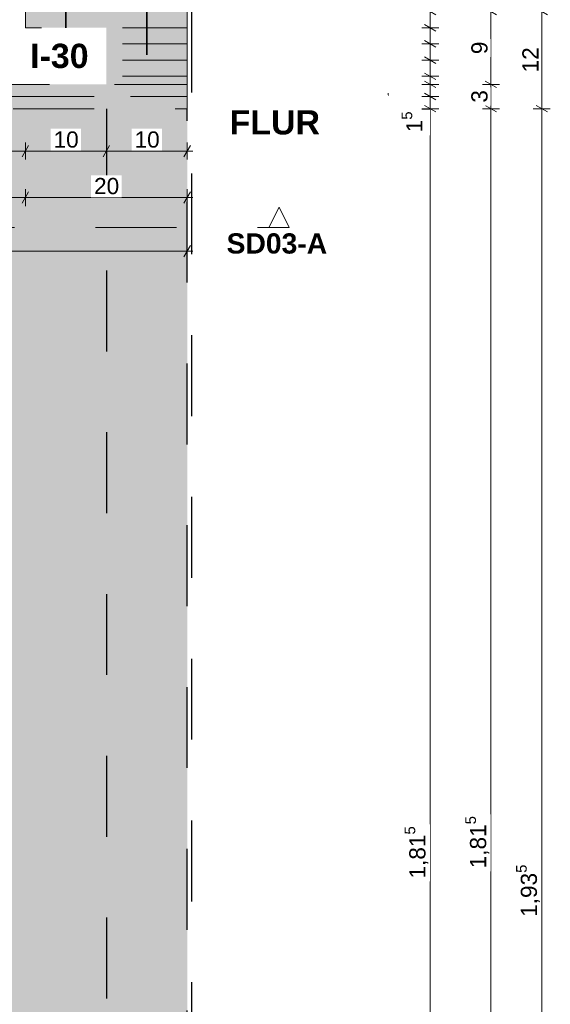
# Model space of a CAD drawing. Header units: metres. Extents: x -1.1 to 13.1, y -2.2 to 1.8.
# Tile 13 of 59: x 0.199 to 0.854, y -0.197 to 1.021. Entities that reach past the tile are written whole.
import ezdxf

# ---------------------------------------------------------------- set-up
doc = ezdxf.new("R2010")
doc.units = ezdxf.units.M
doc.header["$MEASUREMENT"] = 0
for name, pattern in [('Schnittlinie', [0.06, 0.03, -0.015, 0, -0.015]), ('Strichlinie eng', [0.023, 0.015, -0.008]), ('Wipeout_Contour', [1, 0, -1])]:
    doc.linetypes.add(name, pattern=pattern)
for name, color, linetype in [('152 - Bemaßung_ Beschriftung.Ausbau', 7, 'Continuous'), ('301 - Elemente.Linie', 7, 'Continuous'), ('653 - Abdeckung.TB Verkofferung', 7, 'Continuous')]:
    doc.layers.add(name, color=color, linetype=linetype)
doc.styles.add('ERSTELLTER_STIL_1', font='txt')
doc.styles.add('ERSTELLTER_STIL_2', font='txt')
doc.dimstyles.new('ERSTELLTER_STIL__1', dxfattribs={"dimtxt": 0.02, "dimasz": 0.01064, "dimexe": 0.18, "dimexo": 0.0625, "dimgap": 0, "dimtad": 1, "dimzin": 0, "dimdsep": 46, "dimtxsty": 'ERSTELLTER_STIL_1', "dimblk": 'ARROWHEAD_2', "dimblk1": 'ARROWHEAD_2', "dimblk2": 'ARROWHEAD_2', "dimcen": 0.09, "dimse1": 1, "dimse2": 1, "dimclrd": 7, "dimclre": 7, "dimclrt": 7, "dimazin": 0, "dimtfac": 1, "dimtdec": 4, "dimtmove": 0, "dimatfit": 3, "dimfxl": 1, "dimtolj": 1, "dimtzin": 0, "dimarcsym": 0})
doc.dimstyles.new('ERSTELLTER_STIL__2', dxfattribs={"dimtxt": 0.02, "dimasz": 0.01064, "dimexe": 0.18, "dimexo": 0.0625, "dimgap": 0, "dimtad": 1, "dimtih": 1, "dimtoh": 1, "dimzin": 0, "dimdsep": 46, "dimtxsty": 'ERSTELLTER_STIL_1', "dimblk": 'ARROWHEAD_2', "dimblk1": 'ARROWHEAD_2', "dimblk2": 'ARROWHEAD_2', "dimcen": 0.09, "dimse1": 1, "dimse2": 1, "dimclrd": 7, "dimclre": 7, "dimclrt": 7, "dimazin": 0, "dimtfac": 1, "dimtdec": 4, "dimtmove": 0, "dimatfit": 3, "dimfxl": 1, "dimtolj": 1, "dimtzin": 0, "dimarcsym": 0})

# ---------------------------------------------------------------- blocks, each defined once
blk = doc.blocks.new('*D11')
at = {"layer": '152 - Bemaßung_ Beschriftung.Ausbau', "color": 7, "linetype": 'Continuous', "lineweight": 9}
for p, q in [((0.6991, 0.9146), (0.7131, 0.9065)), ((0.7166, 0.9105), (0.6956, 0.9105)), ((0.7061, -0.9045), (0.7061, 0.9105)), ((0.6991, -0.9004), (0.7131, -0.9085)), ((0.7166, -0.9045), (0.6956, -0.9045))]:
    blk.add_line(p, q, dxfattribs=at)
at = {"color": 254, "linetype": 'Wipeout_Contour', "lineweight": 0, "ltscale": 4.913678}
blk.add_wipeout([(0.7057, 0.8777), (0.7057, 0.9101), (0.6785, 0.9101), (0.6785, 0.8777)], dxfattribs=at).dxf.layer = '152 - Bemaßung_ Beschriftung.Ausbau'
at = {"color": 254, "linetype": 'Wipeout_Contour', "lineweight": 0, "ltscale": 3.658432}
blk.add_wipeout([(0.7057, -0.0448), (0.7057, 0.0256), (0.6785, 0.0256), (0.6785, -0.0448)], dxfattribs=at).dxf.layer = '152 - Bemaßung_ Beschriftung.Ausbau'
at = {"layer": '152 - Bemaßung_ Beschriftung.Ausbau', "color": 7, "lineweight": 9, "char_height": 0.02, "attachment_point": 7, "rotation": 90, "style": 'ERSTELLTER_STIL_1'}
for s, insert in [('\\A1;{\\pql;\\fArial|b0|i0|c0|p38;1\\fArial|b0|i0|c0|p38;\\A1{\\H.66x;\\S5^  ;}}', (0.7023, 0.8813)), ('\\A1;{\\pql;\\fArial|b0|i0|c0|p38;1,81\\fArial|b0|i0|c0|p38;\\A1{\\H.66x;\\S5^  ;}}', (0.706, -0.0412))]:
    blk.add_mtext(s, dxfattribs=dict(at, insert=insert))
blk = doc.blocks.new('ARROWHEAD_2')
at = {"color": 0, "linetype": 'Continuous', "lineweight": 0}
for p, q in [((0, 0), (-1, 0)), ((-0.38, -0.66), (0.38, 0.66))]:
    blk.add_line(p, q, dxfattribs=at)
blk = doc.blocks.new('*D12')
at = {"layer": '152 - Bemaßung_ Beschriftung.Ausbau', "color": 7, "linetype": 'Continuous', "lineweight": 9}
for p, q in [((0.7166, 0.9255), (0.6956, 0.9255)), ((0.6991, 0.9296), (0.7131, 0.9215)), ((0.7061, 0.9105), (0.7061, 0.9255)), ((0.6991, 0.9146), (0.7131, 0.9065)), ((0.7166, 0.9105), (0.6956, 0.9105))]:
    blk.add_line(p, q, dxfattribs=at)
at = {"color": 254, "linetype": 'Wipeout_Contour', "lineweight": 0, "ltscale": 4.982766}
blk.add_wipeout([(0.6834, 0.9161), (0.6834, 0.9499), (0.6548, 0.9499), (0.6548, 0.9161)], dxfattribs=at).dxf.layer = '152 - Bemaßung_ Beschriftung.Ausbau'
at = {"layer": '152 - Bemaßung_ Beschriftung.Ausbau', "color": 7, "lineweight": 9, "insert": (0.6793, 0.9204), "char_height": 0.02, "attachment_point": 7, "rotation": 90, "style": 'ERSTELLTER_STIL_1'}
blk.add_mtext('\\A1;{\\pql;\\fArial|b0|i0|c0|p38;1\\fArial|b0|i0|c0|p38;\\A1{\\H.66x;\\S5^  ;}}', dxfattribs=at)
blk = doc.blocks.new('*D13')
at = {"layer": '152 - Bemaßung_ Beschriftung.Ausbau', "color": 7, "linetype": 'Continuous', "lineweight": 9}
for p, q in [((0.7166, 0.9405), (0.6956, 0.9405)), ((0.6991, 0.9446), (0.7131, 0.9365)), ((0.7061, 0.9255), (0.7061, 0.9405)), ((0.7166, 0.9255), (0.6956, 0.9255)), ((0.6991, 0.9296), (0.7131, 0.9215))]:
    blk.add_line(p, q, dxfattribs=at)
at = {"color": 254, "linetype": 'Wipeout_Contour', "lineweight": 0, "ltscale": 4.982766}
blk.add_wipeout([(0.6834, 0.9161), (0.6834, 0.9499), (0.6548, 0.9499), (0.6548, 0.9161)], dxfattribs=at).dxf.layer = '152 - Bemaßung_ Beschriftung.Ausbau'
at = {"color": 254, "linetype": 'Wipeout_Contour', "lineweight": 0, "ltscale": 4.979412}
blk.add_wipeout([(0.6604, 0.9336), (0.6604, 0.9574), (0.6318, 0.9574), (0.6318, 0.9336)], dxfattribs=at).dxf.layer = '152 - Bemaßung_ Beschriftung.Ausbau'
at = {"layer": '152 - Bemaßung_ Beschriftung.Ausbau', "color": 7, "lineweight": 9, "insert": (0.6561, 0.9379), "char_height": 0.02, "attachment_point": 7, "rotation": 90, "style": 'ERSTELLTER_STIL_1'}
blk.add_mtext('\\A1;{\\pql;\\fArial|b0|i0|c0|p38;1}', dxfattribs=at)
blk = doc.blocks.new('*D14')
at = {"layer": '152 - Bemaßung_ Beschriftung.Ausbau', "color": 7, "linetype": 'Continuous', "lineweight": 9}
for p, q in [((0.7166, 0.9505), (0.6956, 0.9505)), ((0.6991, 0.9546), (0.7131, 0.9465)), ((0.7061, 0.9405), (0.7061, 0.9505)), ((0.7166, 0.9405), (0.6956, 0.9405)), ((0.6991, 0.9446), (0.7131, 0.9365))]:
    blk.add_line(p, q, dxfattribs=at)
at = {"color": 254, "linetype": 'Wipeout_Contour', "lineweight": 0, "ltscale": 4.982766}
blk.add_wipeout([(0.6834, 0.9161), (0.6834, 0.9499), (0.6548, 0.9499), (0.6548, 0.9161)], dxfattribs=at).dxf.layer = '152 - Bemaßung_ Beschriftung.Ausbau'
at = {"color": 254, "linetype": 'Wipeout_Contour', "lineweight": 0, "ltscale": 4.979412}
blk.add_wipeout([(0.6604, 0.9336), (0.6604, 0.9574), (0.6318, 0.9574), (0.6318, 0.9336)], dxfattribs=at).dxf.layer = '152 - Bemaßung_ Beschriftung.Ausbau'
at = {"color": 254, "linetype": 'Wipeout_Contour', "lineweight": 0, "ltscale": 4.982503}
blk.add_wipeout([(0.6374, 0.9486), (0.6374, 0.9724), (0.6088, 0.9724), (0.6088, 0.9486)], dxfattribs=at).dxf.layer = '152 - Bemaßung_ Beschriftung.Ausbau'
blk = doc.blocks.new('*D15')
at = {"layer": '152 - Bemaßung_ Beschriftung.Ausbau', "color": 7, "linetype": 'Continuous', "lineweight": 9}
for p, q in [((0.6991, 0.9746), (0.7131, 0.9665)), ((0.7166, 0.9705), (0.6956, 0.9705)), ((0.7061, 0.9505), (0.7061, 0.9705)), ((0.7166, 0.9505), (0.6956, 0.9505)), ((0.6991, 0.9546), (0.7131, 0.9465))]:
    blk.add_line(p, q, dxfattribs=at)
at = {"color": 254, "linetype": 'Wipeout_Contour', "lineweight": 0, "ltscale": 5.133567}
blk.add_wipeout([(0.6834, 0.9686), (0.6834, 0.9924), (0.6548, 0.9924), (0.6548, 0.9686)], dxfattribs=at).dxf.layer = '152 - Bemaßung_ Beschriftung.Ausbau'
at = {"color": 254, "linetype": 'Wipeout_Contour', "lineweight": 0, "ltscale": 4.979412}
blk.add_wipeout([(0.6604, 0.9336), (0.6604, 0.9574), (0.6318, 0.9574), (0.6318, 0.9336)], dxfattribs=at).dxf.layer = '152 - Bemaßung_ Beschriftung.Ausbau'
at = {"color": 254, "linetype": 'Wipeout_Contour', "lineweight": 0, "ltscale": 4.982503}
blk.add_wipeout([(0.6374, 0.9486), (0.6374, 0.9724), (0.6088, 0.9724), (0.6088, 0.9486)], dxfattribs=at).dxf.layer = '152 - Bemaßung_ Beschriftung.Ausbau'
at = {"layer": '152 - Bemaßung_ Beschriftung.Ausbau', "color": 7, "lineweight": 9, "insert": (0.6331, 0.9529), "char_height": 0.02, "attachment_point": 7, "rotation": 90, "style": 'ERSTELLTER_STIL_1'}
blk.add_mtext('\\A1;{\\pql;\\fArial|b0|i0|c0|p38;2}', dxfattribs=at)
blk = doc.blocks.new('*D16')
at = {"layer": '152 - Bemaßung_ Beschriftung.Ausbau', "color": 7, "linetype": 'Continuous', "lineweight": 9}
for p, q in [((0.7166, 0.9905), (0.6956, 0.9905)), ((0.6991, 0.9946), (0.7131, 0.9865)), ((0.7061, 0.9705), (0.7061, 0.9905)), ((0.6991, 0.9746), (0.7131, 0.9665)), ((0.7166, 0.9705), (0.6956, 0.9705))]:
    blk.add_line(p, q, dxfattribs=at)
at = {"color": 254, "linetype": 'Wipeout_Contour', "lineweight": 0, "ltscale": 5.133567}
blk.add_wipeout([(0.6834, 0.9686), (0.6834, 0.9924), (0.6548, 0.9924), (0.6548, 0.9686)], dxfattribs=at).dxf.layer = '152 - Bemaßung_ Beschriftung.Ausbau'
at = {"color": 254, "linetype": 'Wipeout_Contour', "lineweight": 0, "ltscale": 4.982503}
blk.add_wipeout([(0.6374, 0.9486), (0.6374, 0.9724), (0.6088, 0.9724), (0.6088, 0.9486)], dxfattribs=at).dxf.layer = '152 - Bemaßung_ Beschriftung.Ausbau'
at = {"layer": '152 - Bemaßung_ Beschriftung.Ausbau', "color": 7, "lineweight": 9, "insert": (0.6791, 0.9729), "char_height": 0.02, "attachment_point": 7, "rotation": 90, "style": 'ERSTELLTER_STIL_1'}
blk.add_mtext('\\A1;{\\pql;\\fArial|b0|i0|c0|p38;2}', dxfattribs=at)
at = {"color": 254, "linetype": 'Wipeout_Contour', "lineweight": 0, "ltscale": 5.15195}
blk.add_wipeout([(0.6604, 0.9886), (0.6604, 1.0124), (0.6318, 1.0124), (0.6318, 0.9886)], dxfattribs=at).dxf.layer = '152 - Bemaßung_ Beschriftung.Ausbau'
blk = doc.blocks.new('*D17')
at = {"layer": '152 - Bemaßung_ Beschriftung.Ausbau', "color": 7, "linetype": 'Continuous', "lineweight": 9}
for p, q in [((0.7166, 1.0105), (0.6956, 1.0105)), ((0.6991, 1.0146), (0.7131, 1.0065)), ((0.7061, 0.9905), (0.7061, 1.0105)), ((0.7166, 0.9905), (0.6956, 0.9905)), ((0.6991, 0.9946), (0.7131, 0.9865))]:
    blk.add_line(p, q, dxfattribs=at)
at = {"color": 254, "linetype": 'Wipeout_Contour', "lineweight": 0, "ltscale": 5.133567}
blk.add_wipeout([(0.6834, 0.9686), (0.6834, 0.9924), (0.6548, 0.9924), (0.6548, 0.9686)], dxfattribs=at).dxf.layer = '152 - Bemaßung_ Beschriftung.Ausbau'
at = {"color": 254, "linetype": 'Wipeout_Contour', "lineweight": 0, "ltscale": 5.15195}
blk.add_wipeout([(0.6604, 0.9886), (0.6604, 1.0124), (0.6318, 1.0124), (0.6318, 0.9886)], dxfattribs=at).dxf.layer = '152 - Bemaßung_ Beschriftung.Ausbau'
at = {"layer": '152 - Bemaßung_ Beschriftung.Ausbau', "color": 7, "lineweight": 9, "insert": (0.6561, 0.9929), "char_height": 0.02, "attachment_point": 7, "rotation": 90, "style": 'ERSTELLTER_STIL_1'}
blk.add_mtext('\\A1;{\\pql;\\fArial|b0|i0|c0|p38;2}', dxfattribs=at)
blk = doc.blocks.new('*D18')
at = {"layer": '152 - Bemaßung_ Beschriftung.Ausbau', "color": 7, "linetype": 'Continuous', "lineweight": 9}
for p, q in [((0.7166, 1.0305), (0.6956, 1.0305)), ((0.6991, 1.0346), (0.7131, 1.0265)), ((0.7061, 1.0105), (0.7061, 1.0305)), ((0.7166, 1.0105), (0.6956, 1.0105)), ((0.6991, 1.0146), (0.7131, 1.0065))]:
    blk.add_line(p, q, dxfattribs=at)
at = {"color": 254, "linetype": 'Wipeout_Contour', "lineweight": 0, "ltscale": 5.15195}
blk.add_wipeout([(0.6604, 0.9886), (0.6604, 1.0124), (0.6318, 1.0124), (0.6318, 0.9886)], dxfattribs=at).dxf.layer = '152 - Bemaßung_ Beschriftung.Ausbau'
blk = doc.blocks.new('*D28')
at = {"layer": '152 - Bemaßung_ Beschriftung.Ausbau', "color": 7, "linetype": 'Continuous', "lineweight": 9}
for p, q in [((0.7741, 0.9146), (0.7881, 0.9065)), ((0.7916, 0.9105), (0.7706, 0.9105)), ((0.7811, -0.9045), (0.7811, 0.9105)), ((0.7741, -0.9004), (0.7881, -0.9085)), ((0.7916, -0.9045), (0.7706, -0.9045))]:
    blk.add_line(p, q, dxfattribs=at)
at = {"color": 254, "linetype": 'Wipeout_Contour', "lineweight": 0, "ltscale": 3.860023}
blk.add_wipeout([(0.7807, -0.0322), (0.7807, 0.0382), (0.7535, 0.0382), (0.7535, -0.0322)], dxfattribs=at).dxf.layer = '152 - Bemaßung_ Beschriftung.Ausbau'
at = {"layer": '152 - Bemaßung_ Beschriftung.Ausbau', "color": 7, "lineweight": 9, "insert": (0.781, -0.0286), "char_height": 0.02, "attachment_point": 7, "rotation": 90, "style": 'ERSTELLTER_STIL_1'}
blk.add_mtext('\\A1;{\\pql;\\fArial|b0|i0|c0|p38;1,81\\fArial|b0|i0|c0|p38;\\A1{\\H.66x;\\S5^  ;}}', dxfattribs=at)
blk = doc.blocks.new('*D29')
at = {"layer": '152 - Bemaßung_ Beschriftung.Ausbau', "color": 7, "linetype": 'Continuous', "lineweight": 9}
for p, q in [((0.7916, 0.9405), (0.7706, 0.9405)), ((0.7741, 0.9446), (0.7881, 0.9365)), ((0.7811, 0.9105), (0.7811, 0.9405)), ((0.7741, 0.9146), (0.7881, 0.9065)), ((0.7916, 0.9105), (0.7706, 0.9105))]:
    blk.add_line(p, q, dxfattribs=at)
at = {"color": 254, "linetype": 'Wipeout_Contour', "lineweight": 0, "ltscale": 5.179613}
blk.add_wipeout([(0.7807, 0.9143), (0.7807, 0.9367), (0.7535, 0.9367), (0.7535, 0.9143)], dxfattribs=at).dxf.layer = '152 - Bemaßung_ Beschriftung.Ausbau'
at = {"layer": '152 - Bemaßung_ Beschriftung.Ausbau', "color": 7, "lineweight": 9, "insert": (0.7771, 0.9179), "char_height": 0.02, "attachment_point": 7, "rotation": 90, "style": 'ERSTELLTER_STIL_1'}
blk.add_mtext('\\A1;{\\pql;\\fArial|b0|i0|c0|p38;3}', dxfattribs=at)
blk = doc.blocks.new('*D30')
at = {"layer": '152 - Bemaßung_ Beschriftung.Ausbau', "color": 7, "linetype": 'Continuous', "lineweight": 9}
for p, q in [((0.7916, 1.0305), (0.7706, 1.0305)), ((0.7741, 1.0346), (0.7881, 1.0265)), ((0.7811, 0.9405), (0.7811, 1.0305)), ((0.7916, 0.9405), (0.7706, 0.9405)), ((0.7741, 0.9446), (0.7881, 0.9365))]:
    blk.add_line(p, q, dxfattribs=at)
at = {"color": 254, "linetype": 'Wipeout_Contour', "lineweight": 0, "ltscale": 5.356729}
blk.add_wipeout([(0.7807, 0.9743), (0.7807, 0.9967), (0.7535, 0.9967), (0.7535, 0.9743)], dxfattribs=at).dxf.layer = '152 - Bemaßung_ Beschriftung.Ausbau'
at = {"layer": '152 - Bemaßung_ Beschriftung.Ausbau', "color": 7, "lineweight": 9, "insert": (0.7771, 0.9779), "char_height": 0.02, "attachment_point": 7, "rotation": 90, "style": 'ERSTELLTER_STIL_1'}
blk.add_mtext('\\A1;{\\pql;\\fArial|b0|i0|c0|p38;9}', dxfattribs=at)
blk = doc.blocks.new('*D35')
at = {"layer": '152 - Bemaßung_ Beschriftung.Ausbau', "color": 7, "linetype": 'Continuous', "lineweight": 9}
for p, q in [((0.8368, 0.9146), (0.8508, 0.9065)), ((0.8543, 0.9105), (0.8333, 0.9105)), ((0.8438, -1.0245), (0.8438, 0.9105)), ((0.8368, -1.0204), (0.8508, -1.0285)), ((0.8543, -1.0245), (0.8333, -1.0245))]:
    blk.add_line(p, q, dxfattribs=at)
at = {"color": 254, "linetype": 'Wipeout_Contour', "lineweight": 0, "ltscale": 4.046387}
blk.add_wipeout([(0.8434, -0.0922), (0.8434, -0.0218), (0.8162, -0.0218), (0.8162, -0.0922)], dxfattribs=at).dxf.layer = '152 - Bemaßung_ Beschriftung.Ausbau'
at = {"layer": '152 - Bemaßung_ Beschriftung.Ausbau', "color": 7, "lineweight": 9, "insert": (0.8437, -0.0886), "char_height": 0.02, "attachment_point": 7, "rotation": 90, "style": 'ERSTELLTER_STIL_1'}
blk.add_mtext('\\A1;{\\pql;\\fArial|b0|i0|c0|p38;1,93\\fArial|b0|i0|c0|p38;\\A1{\\H.66x;\\S5^  ;}}', dxfattribs=at)
blk = doc.blocks.new('*D36')
at = {"layer": '152 - Bemaßung_ Beschriftung.Ausbau', "color": 7, "linetype": 'Continuous', "lineweight": 9}
for p, q in [((0.8543, 1.0305), (0.8333, 1.0305)), ((0.8368, 1.0346), (0.8508, 1.0265)), ((0.8438, 0.9105), (0.8438, 1.0305)), ((0.8368, 0.9146), (0.8508, 0.9065)), ((0.8543, 0.9105), (0.8333, 0.9105))]:
    blk.add_line(p, q, dxfattribs=at)
at = {"color": 254, "linetype": 'Wipeout_Contour', "lineweight": 0, "ltscale": 5.453146}
blk.add_wipeout([(0.8434, 0.9517), (0.8434, 0.9893), (0.8162, 0.9893), (0.8162, 0.9517)], dxfattribs=at).dxf.layer = '152 - Bemaßung_ Beschriftung.Ausbau'
at = {"layer": '152 - Bemaßung_ Beschriftung.Ausbau', "color": 7, "lineweight": 9, "insert": (0.8398, 0.9553), "char_height": 0.02, "attachment_point": 7, "rotation": 90, "style": 'ERSTELLTER_STIL_1'}
blk.add_mtext('\\A1;{\\pql;\\fArial|b0|i0|c0|p38;12}', dxfattribs=at)
blk = doc.blocks.new('*D41')
at = {"layer": '152 - Bemaßung_ Beschriftung.Ausbau', "color": 7, "linetype": 'Continuous', "lineweight": 9}
for p, q in [((-0.1899, 0.8651), (-0.198, 0.8511)), ((-0.1939, 0.8476), (-0.1939, 0.8686)), ((0.2101, 0.8651), (0.202, 0.8511)), ((0.2061, 0.8476), (0.2061, 0.8686)), ((-0.1939, 0.8581), (0.2061, 0.8581))]:
    blk.add_line(p, q, dxfattribs=at)
at = {"color": 254, "linetype": 'Wipeout_Contour', "lineweight": 0, "ltscale": 4.168139}
blk.add_wipeout([(-0.0127, 0.8585), (0.0249, 0.8585), (0.0249, 0.8857), (-0.0127, 0.8857)], dxfattribs=at).dxf.layer = '152 - Bemaßung_ Beschriftung.Ausbau'
at = {"layer": '152 - Bemaßung_ Beschriftung.Ausbau', "color": 7, "lineweight": 9, "insert": (-0.0091, 0.8621), "char_height": 0.02, "attachment_point": 7, "style": 'ERSTELLTER_STIL_1'}
blk.add_mtext('\\A1;{\\pql;\\fArial|b0|i0|c0|p38;40}', dxfattribs=at)
blk = doc.blocks.new('*D42')
at = {"layer": '152 - Bemaßung_ Beschriftung.Ausbau', "color": 7, "linetype": 'Continuous', "lineweight": 9}
for p, q in [((0.2101, 0.8651), (0.202, 0.8511)), ((0.2061, 0.8476), (0.2061, 0.8686)), ((0.3101, 0.8651), (0.302, 0.8511)), ((0.3061, 0.8476), (0.3061, 0.8686)), ((0.2061, 0.8581), (0.3061, 0.8581))]:
    blk.add_line(p, q, dxfattribs=at)
at = {"color": 254, "linetype": 'Wipeout_Contour', "lineweight": 0, "ltscale": 4.241294}
blk.add_wipeout([(0.2373, 0.8585), (0.2749, 0.8585), (0.2749, 0.8857), (0.2373, 0.8857)], dxfattribs=at).dxf.layer = '152 - Bemaßung_ Beschriftung.Ausbau'
at = {"layer": '152 - Bemaßung_ Beschriftung.Ausbau', "color": 7, "lineweight": 9, "insert": (0.2409, 0.8621), "char_height": 0.02, "attachment_point": 7, "style": 'ERSTELLTER_STIL_1'}
blk.add_mtext('\\A1;{\\pql;\\fArial|b0|i0|c0|p38;10}', dxfattribs=at)
blk = doc.blocks.new('*D43')
at = {"layer": '152 - Bemaßung_ Beschriftung.Ausbau', "color": 7, "linetype": 'Continuous', "lineweight": 9}
for p, q in [((0.3101, 0.8651), (0.302, 0.8511)), ((0.3061, 0.8476), (0.3061, 0.8686)), ((0.402, 0.8511), (0.4101, 0.8651)), ((0.4061, 0.8476), (0.4061, 0.8686)), ((0.3061, 0.8581), (0.4061, 0.8581)), ((0.4061, 0.8581), (0.4129, 0.8581))]:
    blk.add_line(p, q, dxfattribs=at)
at = {"color": 254, "linetype": 'Wipeout_Contour', "lineweight": 0, "ltscale": 4.318667}
blk.add_wipeout([(0.3373, 0.8585), (0.3749, 0.8585), (0.3749, 0.8857), (0.3373, 0.8857)], dxfattribs=at).dxf.layer = '152 - Bemaßung_ Beschriftung.Ausbau'
at = {"layer": '152 - Bemaßung_ Beschriftung.Ausbau', "color": 7, "lineweight": 9, "insert": (0.3409, 0.8621), "char_height": 0.02, "attachment_point": 7, "style": 'ERSTELLTER_STIL_1'}
blk.add_mtext('\\A1;{\\pql;\\fArial|b0|i0|c0|p38;10}', dxfattribs=at)
blk = doc.blocks.new('*D45')
at = {"layer": '152 - Bemaßung_ Beschriftung.Ausbau', "color": 7, "linetype": 'Continuous', "lineweight": 9}
for p, q in [((-0.1899, 0.8076), (-0.198, 0.7936)), ((-0.1939, 0.7901), (-0.1939, 0.8111)), ((0.2101, 0.8076), (0.202, 0.7936)), ((0.2061, 0.7901), (0.2061, 0.8111)), ((-0.1939, 0.8006), (0.2061, 0.8006))]:
    blk.add_line(p, q, dxfattribs=at)
at = {"color": 254, "linetype": 'Wipeout_Contour', "lineweight": 0, "ltscale": 3.995155}
blk.add_wipeout([(-0.0127, 0.801), (0.0249, 0.801), (0.0249, 0.8282), (-0.0127, 0.8282)], dxfattribs=at).dxf.layer = '152 - Bemaßung_ Beschriftung.Ausbau'
at = {"layer": '152 - Bemaßung_ Beschriftung.Ausbau', "color": 7, "lineweight": 9, "insert": (-0.0091, 0.8046), "char_height": 0.02, "attachment_point": 7, "style": 'ERSTELLTER_STIL_1'}
blk.add_mtext('\\A1;{\\pql;\\fArial|b0|i0|c0|p38;40}', dxfattribs=at)
blk = doc.blocks.new('*D46')
at = {"layer": '152 - Bemaßung_ Beschriftung.Ausbau', "color": 7, "linetype": 'Continuous', "lineweight": 9}
for p, q in [((0.2101, 0.8076), (0.202, 0.7936)), ((0.2061, 0.7901), (0.2061, 0.8111)), ((0.402, 0.7936), (0.4101, 0.8076)), ((0.4061, 0.7901), (0.4061, 0.8111)), ((0.2061, 0.8006), (0.4061, 0.8006)), ((0.4061, 0.8006), (0.4129, 0.8006))]:
    blk.add_line(p, q, dxfattribs=at)
at = {"color": 254, "linetype": 'Wipeout_Contour', "lineweight": 0, "ltscale": 4.097676}
blk.add_wipeout([(0.2873, 0.801), (0.3249, 0.801), (0.3249, 0.8282), (0.2873, 0.8282)], dxfattribs=at).dxf.layer = '152 - Bemaßung_ Beschriftung.Ausbau'
at = {"layer": '152 - Bemaßung_ Beschriftung.Ausbau', "color": 7, "lineweight": 9, "insert": (0.2909, 0.8046), "char_height": 0.02, "attachment_point": 7, "style": 'ERSTELLTER_STIL_1'}
blk.add_mtext('\\A1;{\\pql;\\fArial|b0|i0|c0|p38;20}', dxfattribs=at)
blk = doc.blocks.new('*D47')
at = {"layer": '152 - Bemaßung_ Beschriftung.Ausbau', "color": 7, "linetype": 'Continuous', "lineweight": 9}
for p, q in [((-0.3939, 0.7237), (-0.3939, 0.7447)), ((0.4061, 0.7237), (0.4061, 0.7447)), ((-0.4008, 0.7342), (-0.3939, 0.7342)), ((-0.3899, 0.7412), (-0.398, 0.7272)), ((-0.3939, 0.7342), (0.4061, 0.7342)), ((0.402, 0.7272), (0.4101, 0.7412)), ((0.4061, 0.7342), (0.4129, 0.7342))]:
    blk.add_line(p, q, dxfattribs=at)
at = {"color": 254, "linetype": 'Wipeout_Contour', "lineweight": 0, "ltscale": 3.806497}
blk.add_wipeout([(-0.0127, 0.7346), (0.0249, 0.7346), (0.0249, 0.7618), (-0.0127, 0.7618)], dxfattribs=at).dxf.layer = '152 - Bemaßung_ Beschriftung.Ausbau'
at = {"layer": '152 - Bemaßung_ Beschriftung.Ausbau', "color": 7, "lineweight": 9, "insert": (-0.0091, 0.7382), "char_height": 0.02, "attachment_point": 7, "style": 'ERSTELLTER_STIL_1'}
blk.add_mtext('\\A1;{\\pql;\\fArial|b0|i0|c0|p38;80}', dxfattribs=at)
blk = doc.blocks.new('*D170')
at = {"layer": '152 - Bemaßung_ Beschriftung.Ausbau', "color": 7, "linetype": 'Continuous', "lineweight": 9}
for p, q in [((-0.2899, -0.8442), (-0.298, -0.8582)), ((-0.2939, -0.8617), (-0.2939, -0.8407)), ((-0.2939, -0.8512), (-0.1939, -0.8512)), ((-0.1899, -0.8442), (-0.198, -0.8582)), ((-0.1939, -0.8617), (-0.1939, -0.8407)), ((-0.1939, -0.8512), (0.2061, -0.8512))]:
    blk.add_line(p, q, dxfattribs=at)
at = {"color": 254, "linetype": 'Wipeout_Contour', "lineweight": 0, "ltscale": 4.126037}
blk.add_wipeout([(-0.2627, -0.8508), (-0.2251, -0.8508), (-0.2251, -0.8236), (-0.2627, -0.8236)], dxfattribs=at).dxf.layer = '152 - Bemaßung_ Beschriftung.Ausbau'
at = {"layer": '152 - Bemaßung_ Beschriftung.Ausbau', "color": 7, "lineweight": 9, "insert": (-0.2591, -0.8472), "char_height": 0.02, "attachment_point": 7, "style": 'ERSTELLTER_STIL_1'}
blk.add_mtext('\\A1;{\\pql;\\fArial|b0|i0|c0|p38;10}', dxfattribs=at)
blk = doc.blocks.new('*D172')
at = {"layer": '152 - Bemaßung_ Beschriftung.Ausbau', "color": 7, "linetype": 'Continuous', "lineweight": 9}
for p, q in [((0.2101, -0.8442), (0.202, -0.8582)), ((0.2061, -0.8512), (0.3061, -0.8512)), ((0.3101, -0.8442), (0.302, -0.8582)), ((0.3061, -0.8617), (0.3061, -0.8407))]:
    blk.add_line(p, q, dxfattribs=at)
at = {"color": 254, "linetype": 'Wipeout_Contour', "lineweight": 0, "ltscale": 4.14772}
blk.add_wipeout([(0.2373, -0.8508), (0.2749, -0.8508), (0.2749, -0.8236), (0.2373, -0.8236)], dxfattribs=at).dxf.layer = '152 - Bemaßung_ Beschriftung.Ausbau'
at = {"layer": '152 - Bemaßung_ Beschriftung.Ausbau', "color": 7, "lineweight": 9, "insert": (0.2409, -0.8472), "char_height": 0.02, "attachment_point": 7, "style": 'ERSTELLTER_STIL_1'}
blk.add_mtext('\\A1;{\\pql;\\fArial|b0|i0|c0|p38;10}', dxfattribs=at)
blk = doc.blocks.new('*D173')
at = {"layer": '152 - Bemaßung_ Beschriftung.Ausbau', "color": 7, "linetype": 'Continuous', "lineweight": 9}
for p, q in [((0.3101, -0.8442), (0.302, -0.8582)), ((0.3061, -0.8617), (0.3061, -0.8407)), ((0.3061, -0.8512), (0.4061, -0.8512)), ((0.402, -0.8582), (0.4101, -0.8442)), ((0.4061, -0.8617), (0.4061, -0.8407)), ((0.4061, -0.8512), (0.4129, -0.8512))]:
    blk.add_line(p, q, dxfattribs=at)
at = {"color": 254, "linetype": 'Wipeout_Contour', "lineweight": 0, "ltscale": 4.231968}
blk.add_wipeout([(0.3373, -0.8508), (0.3749, -0.8508), (0.3749, -0.8236), (0.3373, -0.8236)], dxfattribs=at).dxf.layer = '152 - Bemaßung_ Beschriftung.Ausbau'
at = {"layer": '152 - Bemaßung_ Beschriftung.Ausbau', "color": 7, "lineweight": 9, "insert": (0.3409, -0.8472), "char_height": 0.02, "attachment_point": 7, "style": 'ERSTELLTER_STIL_1'}
blk.add_mtext('\\A1;{\\pql;\\fArial|b0|i0|c0|p38;10}', dxfattribs=at)

msp = doc.modelspace()

# ---------------------------------------------------------------- hatches: boundary and pattern name
at = {"layer": '653 - Abdeckung.TB Verkofferung', "linetype": 'Continuous', "lineweight": 0, "true_color": 0x3f1a1a}
msp.add_hatch(color=19, dxfattribs=at).paths.add_polyline_path([(-0.2939, -0.9045), (-0.2939, 0.9105), (0.3061, 0.9105), (0.3061, -0.9045)])
at = {"layer": '653 - Abdeckung.TB Verkofferung', "linetype": 'Continuous', "lineweight": 0, "true_color": 0x542222}
msp.add_hatch(color=19, dxfattribs=at).paths.add_polyline_path([(0.3061, -0.9045), (0.3061, 0.9105), (0.4061, 0.9105), (0.4061, -0.9045)])

# ---------------------------------------------------------------- linework, layer by layer
at = {"layer": '653 - Abdeckung.TB Verkofferung', "color": 1, "linetype": 'Strichlinie eng', "lineweight": 25, "flags": 128}
for points in [[(0.4111, 1.0305), (0.4111, -1.0245)], [(0.3061, 0.9105), (0.3061, -0.9045)], [(0.4061, -0.9045), (0.4061, 0.9105)]]:
    msp.add_lwpolyline(points, dxfattribs=at)
at = {"layer": '653 - Abdeckung.TB Verkofferung', "color": 1, "linetype": 'Strichlinie eng', "lineweight": 18, "flags": 128}
for points in [[(0.4061, 1.0105), (0.4061, 0.9905), (0.3061, 0.9905), (0.3061, 1.0105)], [(0.4061, 0.9905), (0.4061, 0.9705), (0.3061, 0.9705), (0.3061, 0.9905)], [(0.4061, 0.9705), (0.4061, 0.9505), (0.3061, 0.9505), (0.3061, 0.9705)], [(0.4061, 0.9505), (0.4061, 0.9405), (0.3061, 0.9405), (0.3061, 0.9505)], [(-0.3939, 0.9405), (-0.3939, 0.9255), (0.4061, 0.9255), (0.4061, 0.9405)], [(-0.3939, 0.9255), (-0.3939, 0.9105), (0.4061, 0.9105), (0.4061, 0.9255)]]:
    msp.add_lwpolyline(points, close=True, dxfattribs=at)

# ---------------------------------------------------------------- next in the draw order: dimensions: what is measured, and where the dimension line sits
at = {"layer": '152 - Bemaßung_ Beschriftung.Ausbau', "color": 7, "linetype": 'Continuous', "lineweight": 9}
dim = msp.add_linear_dim(base=(0.2061, 0.8581), p1=(-0.1939, 1.0105), p2=(0.2061, 1.0105), dimstyle='ERSTELLTER_STIL__2', dxfattribs=at)
dim.commit()
dim.dimension.update_dxf_attribs({"geometry": '*D41', "text_midpoint": (0.0061, 0.8721), "dimtype": 160})
dim = msp.add_linear_dim(base=(0.70607361, 0.91051001), p1=(0.40607362, -0.90448998), p2=(0.40607361, 0.91051001), angle=90, dimstyle='ERSTELLTER_STIL__1', dxfattribs=at)
dim.commit()
dim.dimension.update_dxf_attribs({"geometry": '*D11', "text_midpoint": (0.69207361, 0.01178706), "dimtype": 160, "text_rotation": 90})

# ---------------------------------------------------------------- next in the draw order: dimensions: what is measured, and where the dimension line sits
dim = msp.add_linear_dim(base=(0.3061, 0.8581), p1=(0.2061, 1.0105), p2=(0.3061, 0.8505), dimstyle='ERSTELLTER_STIL__2', dxfattribs=at)
dim.commit()
dim.dimension.update_dxf_attribs({"geometry": '*D42', "text_midpoint": (0.2561, 0.8721), "dimtype": 160})
dim = msp.add_linear_dim(base=(0.7060736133, 0.9255100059), p1=(0.4060736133, 0.9105100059), p2=(0.4060736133, 0.9255100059), angle=90, dimstyle='ERSTELLTER_STIL__1', dxfattribs=at)
dim.commit()
dim.dimension.update_dxf_attribs({"geometry": '*D12', "text_midpoint": (0.6920736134, 0.9159052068), "dimtype": 160, "text_rotation": 90})

# ---------------------------------------------------------------- next in the draw order: dimensions: what is measured, and where the dimension line sits
dim = msp.add_linear_dim(base=(0.2061, 0.8006), p1=(-0.1939, 1.0105), p2=(0.2061, 1.0105), dimstyle='ERSTELLTER_STIL__2', dxfattribs=at)
dim.commit()
dim.dimension.update_dxf_attribs({"geometry": '*D45', "text_midpoint": (0.0061, 0.8146), "dimtype": 160})
dim = msp.add_linear_dim(base=(0.7060736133, 0.9405100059), p1=(0.4060736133, 0.9255100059), p2=(0.4060736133, 0.9405100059), angle=90, dimstyle='ERSTELLTER_STIL__1', dxfattribs=at)
dim.commit()
dim.dimension.update_dxf_attribs({"geometry": '*D13', "text_midpoint": (0.6690736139, 0.9550482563), "dimtype": 160, "text_rotation": 90})

# ---------------------------------------------------------------- next in the draw order: dimensions: what is measured, and where the dimension line sits
dim = msp.add_linear_dim(base=(0.7061, 0.9505), p1=(0.4061, 0.9405), p2=(0.4061, 0.9505), angle=90, dimstyle='ERSTELLTER_STIL__1', dxfattribs=at)
dim.commit()
dim.dimension.update_dxf_attribs({"geometry": '*D14', "text_midpoint": (0.6461, 0.9455), "dimtype": 160, "text_rotation": 90})

# ---------------------------------------------------------------- next in the draw order: dimensions: what is measured, and where the dimension line sits
for base, p1, p2, picture, middle in [((0.7061, 0.9705), (0.4061, 0.9505), (0.4061, 0.9705), '*D15', (0.6231, 0.9605)), ((0.78107361, 0.91051001), (0.40607362, -0.90448998), (0.40607361, 0.91051001), '*D28', (0.76707361, 0.02438411))]:
    dim = msp.add_linear_dim(base=base, p1=p1, p2=p2, angle=90, dimstyle='ERSTELLTER_STIL__1', dxfattribs=at)
    dim.commit()
    dim.dimension.update_dxf_attribs({"geometry": picture, "text_midpoint": middle, "dimtype": 160, "text_rotation": 90})

# ---------------------------------------------------------------- next in the draw order: dimensions: what is measured, and where the dimension line sits
dim = msp.add_linear_dim(base=(0.7061, 0.9905), p1=(0.4061, 0.9705), p2=(0.4061, 0.9905), angle=90, dimstyle='ERSTELLTER_STIL__1', dxfattribs=at)
dim.commit()
dim.dimension.update_dxf_attribs({"geometry": '*D16', "text_midpoint": (0.6691, 0.9805), "dimtype": 160, "text_rotation": 90})

# ---------------------------------------------------------------- next in the draw order: dimensions: what is measured, and where the dimension line sits
for base, p1, p2, picture, middle in [((0.7061, 1.0105), (0.4061, 0.9905), (0.4061, 1.0105), '*D17', (0.6461, 1.0005)), ((0.7811, 0.9405), (0.4061, 0.9105), (0.4061, 0.9405), '*D29', (0.7671, 0.9255))]:
    dim = msp.add_linear_dim(base=base, p1=p1, p2=p2, angle=90, dimstyle='ERSTELLTER_STIL__1', dxfattribs=at)
    dim.commit()
    dim.dimension.update_dxf_attribs({"geometry": picture, "text_midpoint": middle, "dimtype": 160, "text_rotation": 90})

# ---------------------------------------------------------------- next in the draw order: dimensions: what is measured, and where the dimension line sits
for base, p1, p2, picture, middle in [((0.7061, 1.0305), (0.4061, 1.0105), (0.6061, 1.0305), '*D18', (0.6921, 1.0422)), ((0.843833, 0.91051001), (0.60607361, -1.02448998), (0.40607361, 0.91051001), '*D35', (0.829833, -0.03561589))]:
    dim = msp.add_linear_dim(base=base, p1=p1, p2=p2, angle=90, dimstyle='ERSTELLTER_STIL__1', dxfattribs=at)
    dim.commit()
    dim.dimension.update_dxf_attribs({"geometry": picture, "text_midpoint": middle, "dimtype": 160, "text_rotation": 90})

# ---------------------------------------------------------------- next in the draw order: texts
at = {"layer": '301 - Elemente.Linie', "color": 7, "lineweight": 13, "insert": (0.4546, 0.731), "char_height": 0.025, "attachment_point": 7, "style": 'ERSTELLTER_STIL_2'}
msp.add_mtext('\\A1;{\\pql;\\pt0;\\fArial|b1|i0|c0|p38;SD03-A}', dxfattribs=at)

# ---------------------------------------------------------------- next in the draw order: dimensions: what is measured, and where the dimension line sits
at = {"layer": '152 - Bemaßung_ Beschriftung.Ausbau', "color": 7, "linetype": 'Continuous', "lineweight": 9}
dim = msp.add_linear_dim(base=(0.7811, 1.0305), p1=(0.4061, 0.9405), p2=(0.6061, 1.0305), angle=90, dimstyle='ERSTELLTER_STIL__1', dxfattribs=at)
dim.commit()
dim.dimension.update_dxf_attribs({"geometry": '*D30', "text_midpoint": (0.7671, 0.9855), "dimtype": 160, "text_rotation": 90})

# ---------------------------------------------------------------- next in the draw order: dimensions: what is measured, and where the dimension line sits
dim = msp.add_linear_dim(base=(0.8438, 1.0305), p1=(0.4061, 0.9105), p2=(0.6061, 1.0305), angle=90, dimstyle='ERSTELLTER_STIL__1', dxfattribs=at)
dim.commit()
dim.dimension.update_dxf_attribs({"geometry": '*D36', "text_midpoint": (0.8298, 0.9706), "dimtype": 160, "text_rotation": 90})

# ---------------------------------------------------------------- next in the draw order: texts
at = {"layer": '152 - Bemaßung_ Beschriftung.Ausbau', "color": 7, "linetype": 'Continuous', "lineweight": 9, "insert": (0.57, 0.8782), "char_height": 0.03, "attachment_point": 9, "style": 'ERSTELLTER_STIL_2'}
msp.add_mtext('\\A1;{\\pqr;\\fArial|b1|i0|c0|p38;FLUR}', dxfattribs=at)

# ---------------------------------------------------------------- next in the draw order: dimensions: what is measured, and where the dimension line sits
at = {"layer": '152 - Bemaßung_ Beschriftung.Ausbau', "color": 7, "linetype": 'Continuous', "lineweight": 9}
dim = msp.add_linear_dim(base=(0.4061, 0.8581), p1=(0.3061, 0.8505), p2=(0.4061, 0.9105), dimstyle='ERSTELLTER_STIL__2', dxfattribs=at)
dim.commit()
dim.dimension.update_dxf_attribs({"geometry": '*D43', "text_midpoint": (0.3561, 0.8721), "dimtype": 160})

# ---------------------------------------------------------------- next in the draw order: dimensions: what is measured, and where the dimension line sits
dim = msp.add_linear_dim(base=(0.4061, 0.8006), p1=(0.2061, 1.0105), p2=(0.4061, 0.9105), dimstyle='ERSTELLTER_STIL__2', dxfattribs=at)
dim.commit()
dim.dimension.update_dxf_attribs({"geometry": '*D46', "text_midpoint": (0.3061, 0.8146), "dimtype": 160})

# ---------------------------------------------------------------- next in the draw order: linework, layer by layer
at = {"layer": '653 - Abdeckung.TB Verkofferung', "color": 7, "linetype": 'Strichlinie eng', "lineweight": 35}
msp.add_line((0.2559, 1.0772), (0.2559, 1.0105), dxfattribs=at)
at = {"layer": '653 - Abdeckung.TB Verkofferung', "color": 1, "linetype": 'Strichlinie eng', "lineweight": 18, "flags": 128}
msp.add_lwpolyline([(0.4061, 1.0305), (0.4061, 1.0105), (0.2061, 1.0105), (0.2061, 1.0305)], close=True, dxfattribs=at)

# ---------------------------------------------------------------- next in the draw order: texts
at = {"layer": '152 - Bemaßung_ Beschriftung.Ausbau', "color": 7, "linetype": 'Continuous', "lineweight": 9, "insert": (0.2842, 0.9603), "char_height": 0.03, "attachment_point": 9, "style": 'ERSTELLTER_STIL_2'}
msp.add_mtext('\\A1;{\\pqr;\\fArial|b1|i0|c0|p38;I-30}', dxfattribs=at)

# ---------------------------------------------------------------- next in the draw order: dimensions: what is measured, and where the dimension line sits
at = {"layer": '152 - Bemaßung_ Beschriftung.Ausbau', "color": 7, "linetype": 'Continuous', "lineweight": 9}
dim = msp.add_linear_dim(base=(0.4061, 0.7342), p1=(-0.3939, 0.9105), p2=(0.4061, 0.9105), dimstyle='ERSTELLTER_STIL__2', dxfattribs=at)
dim.commit()
dim.dimension.update_dxf_attribs({"geometry": '*D47', "text_midpoint": (0.0061, 0.7482), "dimtype": 160})

# ---------------------------------------------------------------- next in the draw order: hatches: boundary and pattern name
at = {"layer": '653 - Abdeckung.TB Verkofferung', "linetype": 'Continuous', "lineweight": 0, "true_color": 0x7f3535}
msp.add_hatch(color=17, dxfattribs=at).paths.add_polyline_path([(0.4061, 0.9105), (0.4061, 1.0305), (0.2061, 1.0305), (0.2061, 1.0105), (0.3061, 1.0105), (0.3061, 0.9405), (-0.2939, 0.9405), (-0.2939, 1.0105), (-0.1939, 1.0105), (-0.1939, 1.0305), (-0.3939, 1.0305), (-0.3939, 0.9105)])

# ---------------------------------------------------------------- next in the draw order: linework, layer by layer
at = {"layer": '301 - Elemente.Linie', "color": 7, "linetype": 'Schnittlinie', "lineweight": 13}
msp.add_line((-0.5072, 0.7637), (0.5069, 0.7637), dxfattribs=at)
at = {"layer": '653 - Abdeckung.TB Verkofferung', "color": 7, "linetype": 'Strichlinie eng', "lineweight": 35}
msp.add_line((0.3561, 1.0772), (0.3561, 0.9105), dxfattribs=at)

# ---------------------------------------------------------------- next in the draw order: dimensions: what is measured, and where the dimension line sits
at = {"layer": '152 - Bemaßung_ Beschriftung.Ausbau', "color": 7, "linetype": 'Continuous', "lineweight": 9}
dim = msp.add_linear_dim(base=(-0.1939, -0.8512), p1=(-0.2939, 0.9105), p2=(-0.1939, -1.0045), dimstyle='ERSTELLTER_STIL__2', dxfattribs=at)
dim.commit()
dim.dimension.update_dxf_attribs({"geometry": '*D170', "text_midpoint": (-0.2439, -0.8372), "dimtype": 160})

# ---------------------------------------------------------------- next in the draw order: wipeouts: each hides what was drawn before it
at = {"color": 254, "linetype": 'Wipeout_Contour', "lineweight": 0, "ltscale": 2.69433}
msp.add_wipeout([(0.5319, 0.7637), (0.5194, 0.7887), (0.5069, 0.7637)], dxfattribs=at).dxf.layer = '301 - Elemente.Linie'

# ---------------------------------------------------------------- next in the draw order: linework, layer by layer
at = {"layer": '301 - Elemente.Linie', "color": 7, "linetype": 'Continuous', "lineweight": 13, "flags": 128}
msp.add_lwpolyline([(0.5319, 0.7637), (0.5069, 0.7637), (0.5194, 0.7887)], close=True, dxfattribs=at)

# ---------------------------------------------------------------- next in the draw order: dimensions: what is measured, and where the dimension line sits
at = {"layer": '152 - Bemaßung_ Beschriftung.Ausbau', "color": 7, "linetype": 'Continuous', "lineweight": 9}
dim = msp.add_linear_dim(base=(0.3061, -0.8512), p1=(0.2061, -1.0045), p2=(0.3061, 0.9105), dimstyle='ERSTELLTER_STIL__2', dxfattribs=at)
dim.commit()
dim.dimension.update_dxf_attribs({"geometry": '*D172', "text_midpoint": (0.2561, -0.8372), "dimtype": 160})

# ---------------------------------------------------------------- next in the draw order: dimensions: what is measured, and where the dimension line sits
dim = msp.add_linear_dim(base=(0.4061, -0.8512), p1=(0.3061, 0.9105), p2=(0.4061, 1.0027), dimstyle='ERSTELLTER_STIL__2', dxfattribs=at)
dim.commit()
dim.dimension.update_dxf_attribs({"geometry": '*D173', "text_midpoint": (0.3561, -0.8372), "dimtype": 160})

doc.saveas('drawing.dxf')
